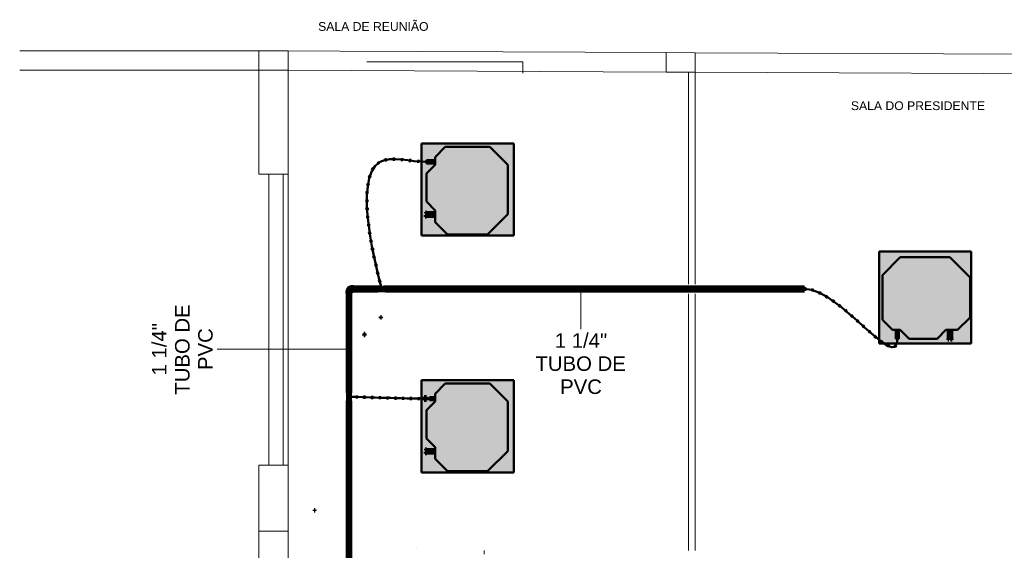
# Model space of a CAD drawing. Header units: millimetres. Extents: x -12292 to 200521, y -11012 to 10710.
# Tile 98 of 105: x -5203 to 4952, y 5239 to 10710. Entities that reach past the tile are written whole.
import ezdxf

# ---------------------------------------------------------------- set-up
doc = ezdxf.new("R2010")
doc.units = ezdxf.units.MM
doc.linetypes.add('Centro', pattern=[30, 12, -6, 6, -6])
doc.linetypes.add('Oculto 1_5', pattern=[2.2, 1.5, -0.7])
for name, color, linetype, lineweight in [('A-DETL', 90, 'Oculto 1_5', 18), ('ESQ', 7, 'Continuous', 18), ('G-ANNO-TEXT', 231, 'Continuous', 18), ('M-EQPM', 50, 'Continuous', 50), ('P-PIPE', 3, 'Continuous', 70), ('P-PIPE-CNTR', 3, 'Centro', 50), ('P-PIPE-IDEN', 2, 'Continuous', 9), ('PAREDES', 7, 'Continuous', 18), ('PEM1-Layout Superior_dwg', 8, 'Continuous', 18), ('PILAR', 7, 'Continuous', 18)]:
    doc.layers.add(name, color=color, linetype=linetype, lineweight=lineweight)
doc.styles.add('Arial_2', font='arial.ttf', dxfattribs={"height": 150})
doc.styles.add('Arial_3', font='arial.ttf', dxfattribs={"height": 90})

# ---------------------------------------------------------------- blocks, each defined once
blk = doc.blocks.new('Midea_VRF_Indoor_4-way Cassette_MI-56_71_80_Q4_DHN1-D _2nd DC_ - MI2-71Q4DHN1-V14-DRENO PAVIMENTO SUPERIOR')
at = {"layer": 'M-EQPM', "linetype": 'Oculto 1_5', "lineweight": 18}
h = blk.add_hatch(color=256, dxfattribs=at)
h.paths.add_polyline_path([(475, 464), (475, 475), (-475, 475), (-475, -475), (475, -475), (475, 282)])
h.paths.add_polyline_path([(438, 266), (438, 265), (426, 265), (426, 271), (425, 271), (425, 265), (335, 265), (335, 244), (425, 244), (425, 235), (335, 235), (335, 215), (425, 125), (425, -165), (335, -255), (335, -269), (425, -270), (425, -301), (335, -301), (335, -335), (230, -440), (-230, -440), (-415, -255), (-415, 255), (-206, 464), (206, 464), (335, 335), (335, 281), (425, 281), (425, 275), (426, 275), (426, 282), (438, 281), (438, 266)])
h.paths.add_polyline_path([(435, 235), (435, 234), (426, 235), (426, 244), (435, 244), (435, 236)])
for points in [[(425, 125), (335, 215), (335, 335), (206, 464), (-206, 464), (-415, 255), (-415, -255), (-230, -440), (230, -440), (335, -335), (335, -255), (425, -165)], [(425, 279), (425, 281), (335, 281), (335, 265), (425, 266), (425, 277)], [(425, 244), (425, 244), (335, 244), (335, 235), (425, 235), (425, 244)], [(425, -269), (335, -270), (335, -301), (425, -300), (425, -270)]]:
    blk.add_hatch(color=256, dxfattribs=at).paths.add_polyline_path(points)
at = {"layer": 'M-EQPM'}
for p, q in [((0, 475), (-475, 475)), ((-475, 475), (-475, -475)), ((-475, -475), (-475, 475)), ((-475, 475), (475, 475)), ((-206, 464), (-415, 255)), ((-415, 255), (-206, 464)), ((206, 464), (-206, 464)), ((-206, 464), (206, 464)), ((475, 475), (0, 475)), ((335, 335), (206, 464)), ((206, 464), (335, 335)), ((475, -475), (475, 475)), ((475, 475), (475, -475)), ((335, 215), (335, 335)), ((335, 335), (335, 215)), ((-415, 255), (-415, -255)), ((-415, -255), (-415, 255)), ((425, 281), (335, 281)), ((335, 265), (425, 265)), ((425, 244), (335, 244)), ((335, 235), (425, 235)), ((425, 125), (335, 215)), ((335, 215), (425, 125)), ((425, 265), (425, 281)), ((425, 235), (425, 244)), ((425, -165), (425, 125)), ((425, 125), (425, -165)), ((335, -255), (425, -165)), ((425, -165), (335, -255)), ((-415, -255), (-230, -440)), ((-230, -440), (-415, -255)), ((335, -335), (335, -255)), ((335, -255), (335, -335)), ((425, -269), (335, -269)), ((335, -301), (425, -301)), ((425, -301), (425, -269)), ((230, -440), (335, -335)), ((335, -335), (230, -440)), ((-475, -475), (475, -475)), ((475, -475), (-475, -475)), ((-230, -440), (230, -440)), ((230, -440), (-230, -440))]:
    blk.add_line(p, q, dxfattribs=at)
blk = doc.blocks.new('Midea_VRF_Indoor_4-way Cassette_MI-90_100_112_140_Q4_DHN1-D _2nd DC_ - MI2-100Q4DHN1-V15-DRENO PAVIMENTO SUPERIOR')
at = {"layer": 'M-EQPM', "linetype": 'Oculto 1_5', "lineweight": 18}
h = blk.add_hatch(color=256, dxfattribs=at)
h.paths.add_polyline_path([(-475, 475), (-475, -475), (475, -475), (475, 475), (-415, 475)])
h.paths.add_polyline_path([(-6, 464), (206, 464), (335, 335), (335, 281), (425, 281), (425, 275), (426, 275), (426, 282), (438, 281), (438, 265), (426, 265), (426, 271), (425, 271), (425, 265), (335, 265), (335, 244), (425, 244), (425, 235), (335, 235), (335, 215), (425, 125), (425, -165), (335, -255), (335, -269), (425, -269), (425, -268), (449, -269), (449, -302), (425, -301), (425, -301), (335, -301), (335, -335), (230, -440), (-230, -440), (-415, -255), (-415, 255), (-206, 464)])
h.paths.add_polyline_path([(435, 244), (435, 234), (426, 235), (426, 244)])
for points in [[(44, 464), (-206, 464), (-415, 255), (-415, -255), (-230, -440), (230, -440), (335, -335), (335, -255), (425, -165), (425, 125), (335, 215), (335, 335), (206, 464)], [(335, 281), (335, 265), (425, 266), (425, 281)], [(335, 244), (335, 235), (425, 235), (425, 244)], [(425, -269), (335, -270), (335, -301), (425, -300), (425, -270)]]:
    blk.add_hatch(color=256, dxfattribs=at).paths.add_polyline_path(points)
at = {"layer": 'M-EQPM'}
for p, q in [((0, 475), (-475, 475)), ((-475, 475), (-475, -475)), ((-475, -475), (-475, 475)), ((-475, 475), (475, 475)), ((-206, 464), (-415, 255)), ((-415, 255), (-206, 464)), ((206, 464), (-206, 464)), ((-206, 464), (206, 464)), ((475, 475), (0, 475)), ((335, 335), (206, 464)), ((206, 464), (335, 335)), ((475, -475), (475, 475)), ((475, 475), (475, -475)), ((335, 215), (335, 335)), ((335, 335), (335, 215)), ((-415, 255), (-415, -255)), ((-415, -255), (-415, 255)), ((425, 281), (335, 281)), ((335, 265), (425, 265)), ((425, 244), (335, 244)), ((335, 235), (425, 235)), ((425, 125), (335, 215)), ((335, 215), (425, 125)), ((425, 265), (425, 281)), ((425, 235), (425, 244)), ((425, -165), (425, 125)), ((425, 125), (425, -165)), ((335, -255), (425, -165)), ((425, -165), (335, -255)), ((-415, -255), (-230, -440)), ((-230, -440), (-415, -255)), ((335, -335), (335, -255)), ((335, -255), (335, -335)), ((395, -269), (335, -269)), ((335, -301), (395, -301)), ((230, -440), (335, -335)), ((335, -335), (230, -440)), ((-475, -475), (475, -475)), ((475, -475), (-475, -475)), ((-230, -440), (230, -440)), ((230, -440), (-230, -440))]:
    blk.add_line(p, q, dxfattribs=at)
blk = doc.blocks.new('Midea_VRF_Indoor_4-way Cassette_MI-90_100_112_140_Q4_DHN1-D _2nd DC_ - MI2-100Q4DHN1-917171-DRENO PAVIMENTO SUPERIOR')
at = {"layer": 'M-EQPM', "linetype": 'Oculto 1_5', "lineweight": 18}
h = blk.add_hatch(color=256, dxfattribs=at)
h.paths.add_polyline_path([(230, -475), (475, -475), (475, 475), (-475, 475), (-475, -475), (-44, -475)])
h.paths.add_polyline_path([(230, -440), (-230, -440), (-415, -255), (-415, 255), (-206, 464), (206, 464), (335, 335), (335, 281), (425, 281), (425, 275), (426, 275), (426, 282), (438, 281), (438, 265), (426, 265), (426, 271), (425, 271), (425, 265), (335, 265), (335, 244), (425, 244), (425, 235), (335, 235), (335, 215), (425, 125), (425, -165), (335, -255), (335, -269), (425, -270), (425, -301), (335, -301), (335, -335)])
h.paths.add_polyline_path([(435, 234), (426, 235), (426, 244), (435, 244), (435, 235)])
for points in [[(230, -440), (335, -335), (335, -255), (425, -165), (425, 125), (335, 215), (335, 335), (206, 464), (-206, 464), (-415, 255), (-415, -255), (-230, -440), (-44, -440)], [(335, 265), (425, 266), (425, 281), (335, 281), (335, 266)], [(414, 235), (425, 235), (425, 244), (335, 244), (335, 235)], [(425, -301), (425, -269), (335, -270), (335, -301), (414, -301)]]:
    blk.add_hatch(color=256, dxfattribs=at).paths.add_polyline_path(points)
at = {"layer": 'M-EQPM'}
for p, q in [((0, 475), (-475, 475)), ((-475, 475), (-475, -475)), ((-475, -475), (-475, 475)), ((-475, 475), (475, 475)), ((-206, 464), (-415, 255)), ((-415, 255), (-206, 464)), ((206, 464), (-206, 464)), ((-206, 464), (206, 464)), ((475, 475), (0, 475)), ((335, 335), (206, 464)), ((206, 464), (335, 335)), ((475, -475), (475, 475)), ((475, 475), (475, -475)), ((335, 215), (335, 335)), ((335, 335), (335, 215)), ((-415, 255), (-415, -255)), ((-415, -255), (-415, 255)), ((425, 281), (335, 281)), ((335, 265), (425, 265)), ((425, 244), (335, 244)), ((335, 235), (425, 235)), ((425, 125), (335, 215)), ((335, 215), (425, 125)), ((425, 265), (425, 281)), ((425, 235), (425, 244)), ((425, -165), (425, 125)), ((425, 125), (425, -165)), ((335, -255), (425, -165)), ((425, -165), (335, -255)), ((-415, -255), (-230, -440)), ((-230, -440), (-415, -255)), ((335, -335), (335, -255)), ((335, -255), (335, -335)), ((425, -269), (335, -269)), ((335, -301), (425, -301)), ((425, -301), (425, -269)), ((230, -440), (335, -335)), ((335, -335), (230, -440)), ((-475, -475), (475, -475)), ((475, -475), (-475, -475)), ((-230, -440), (230, -440)), ((230, -440), (-230, -440))]:
    blk.add_line(p, q, dxfattribs=at)
blk = doc.blocks.new('Plugue - Soldado - CU - Padrão-1120252-DRENO PAVIMENTO SUPERIOR')
at = {"layer": 'P-PIPE', "lineweight": 18}
blk.add_hatch(color=120, dxfattribs=at).paths.add_polyline_path([(24, 17), (0, 16), (0, -17), (24, -16), (24, 16)])
at = {"layer": 'P-PIPE', "color": 4}
for p, q in [((24, 17), (0, 17)), ((0, 17), (0, -17)), ((24, -17), (24, 17)), ((0, -17), (24, -17))]:
    blk.add_line(p, q, dxfattribs=at)
blk = doc.blocks.new('PEM1-Layout Superior_dwg-964791-DRENO PAVIMENTO SUPERIOR')
at = {"lineweight": 18}
for p, q in [((31529, 64342), (31529, 61697)), ((31599, 64342), (31599, 61697)), ((29422, 61697), (29422, 61657))]:
    blk.add_line(p, q, dxfattribs=at)
at = {"lineweight": 18, "flags": 128}
for points in [[(28211, 66734), (29823, 66734), (29823, 66615)], [(31529, 66627), (31529, 65014), (31529, 64442)], [(31599, 66627), (31599, 65014), (31599, 64442)]]:
    blk.add_lwpolyline(points, dxfattribs=at)
at = {"layer": 'ESQ'}
for p, q in [((27350, 65576), (27350, 62576)), ((27400, 65576), (27400, 62576)), ((28722, 61727), (28722, 61727)), ((28722, 61727), (28722, 61727))]:
    blk.add_line(p, q, dxfattribs=at)
at = {"layer": 'PAREDES'}
for p, q in [((27100, 66846), (24632, 66846)), ((31600, 66827), (35760, 66809)), ((24632, 66646), (27100, 66646)), ((31299, 66628), (27400, 66646)), ((27200, 65576), (27200, 62576))]:
    blk.add_line(p, q, dxfattribs=at)
at = {"layer": 'PAREDES', "flags": 128}
for points in [[(31300, 66828), (27100, 66847), (27100, 65576), (27400, 65576), (27400, 66646)], [(31599, 66627), (36059, 66608), (36059, 65937), (36209, 65937), (36209, 66607), (37712, 66607)], [(27100, 61896), (27100, 62556), (27100, 62576), (27400, 62576), (27400, 61896)]]:
    blk.add_lwpolyline(points, dxfattribs=at)
at = {"layer": 'PILAR', "flags": 128}
for points in [[(27100, 66846), (27400, 66846), (27400, 66646), (27100, 66646)], [(31300, 66828), (31600, 66827), (31599, 66627), (31299, 66628)], [(27100, 61896), (27400, 61896), (27400, 61596), (27100, 61596)]]:
    blk.add_lwpolyline(points, close=True, dxfattribs=at)
blk = doc.blocks.new('Cotovelo - PVC - CW - Padrão-V23-DRENO PAVIMENTO SUPERIOR')
at = {"layer": 'P-PIPE', "lineweight": 18}
h = blk.add_hatch(color=120, dxfattribs=at)
h.paths.add_polyline_path([(-1784, 7952), (-1784, 7953), (-1788, 7952), (-1784, 7952)])
h.paths.add_polyline_path([(-1803, 7911), (-1787, 7911), (-1786, 7914), (-1786, 7914), (-1784, 7915), (-1784, 7944), (-1784, 7952), (-1794, 7952), (-1805, 7947), (-1807, 7945), (-1811, 7942), (-1817, 7936), (-1821, 7930), (-1825, 7918), (-1825, 7911), (-1806, 7911)])
h = blk.add_hatch(color=120, dxfattribs=at)
h.paths.add_polyline_path([(-1825, 7913), (-1825, 7917), (-1825, 7916)])
h.paths.add_polyline_path([(-1815, 7939), (-1815, 7939), (-1813, 7940)])
h.paths.add_polyline_path([(-1805, 7948), (-1793, 7952), (-1794, 7952), (-1804, 7948)])
for points in [[(-1767, 7913), (-1767, 7944), (-1767, 7955), (-1784, 7955), (-1784, 7944), (-1784, 7913), (-1767, 7913)], [(-1762, 7911), (-1762, 7911), (-1762, 7917), (-1762, 7957), (-1767, 7957), (-1767, 7945), (-1767, 7911)], [(-1807, 7889), (-1783, 7889), (-1783, 7894), (-1795, 7894), (-1830, 7894), (-1830, 7889), (-1823, 7889), (-1813, 7889)], [(-1762, 7911), (-1762, 7918), (-1762, 7911)]]:
    blk.add_hatch(color=120, dxfattribs=at).paths.add_polyline_path(points)
h = blk.add_hatch(color=120, dxfattribs=at)
h.paths.add_polyline_path([(-1812, 7911), (-1828, 7911), (-1827, 7894), (-1812, 7894)])
h.paths.add_polyline_path([(-1807, 7894), (-1785, 7894), (-1785, 7911), (-1796, 7911), (-1812, 7911), (-1812, 7894), (-1807, 7894)])
at = {"layer": 'A-DETL', "color": 120, "linetype": 'Continuous'}
for start_param, end_param in [(4.722388, 5.769586), (3.675191, 4.460589)]:
    blk.add_ellipse((-1762, 7934), major_axis=(0, 23.3), ratio=0.01, start_param=start_param, end_param=end_param, dxfattribs=at)
at = {"layer": 'P-PIPE', "color": 4}
for p, q in [((-1767, 7955), (-1784, 7955)), ((-1762, 7957), (-1767, 7957)), ((-1830, 7894), (-1830, 7889)), ((-1828, 7911), (-1828, 7894)), ((-1785, 7894), (-1785, 7911)), ((-1784, 7913), (-1767, 7913)), ((-1783, 7889), (-1783, 7894)), ((-1767, 7911), (-1762, 7911))]:
    blk.add_line(p, q, dxfattribs=at)
at = {"layer": 'P-PIPE', "color": 4, "flags": 128}
for points in [[(-1813, 7941), (-1815, 7940), (-1816, 7938), (-1817, 7937), (-1818, 7936), (-1819, 7934), (-1820, 7933), (-1821, 7931), (-1821, 7930), (-1822, 7928), (-1823, 7927), (-1823, 7925), (-1824, 7924), (-1824, 7922), (-1825, 7920), (-1825, 7919), (-1825, 7917), (-1826, 7915), (-1826, 7914), (-1826, 7912), (-1826, 7911)], [(-1784, 7953), (-1785, 7953), (-1787, 7953), (-1789, 7953), (-1790, 7953), (-1792, 7952), (-1794, 7952), (-1795, 7952), (-1797, 7951), (-1798, 7951), (-1800, 7950), (-1802, 7949), (-1803, 7948), (-1805, 7948), (-1806, 7947), (-1807, 7946), (-1809, 7945), (-1810, 7944), (-1811, 7943), (-1813, 7942), (-1813, 7941)], [(-1787, 7911), (-1787, 7911), (-1787, 7911), (-1787, 7911), (-1787, 7912), (-1787, 7912), (-1787, 7912), (-1787, 7912), (-1787, 7912), (-1787, 7912), (-1787, 7912), (-1787, 7913), (-1787, 7913), (-1787, 7913), (-1787, 7913), (-1787, 7913), (-1787, 7913), (-1786, 7913), (-1786, 7913), (-1786, 7914), (-1786, 7914)], [(-1786, 7914), (-1786, 7914), (-1786, 7914), (-1786, 7914), (-1786, 7914), (-1786, 7914), (-1785, 7914), (-1785, 7914), (-1785, 7914), (-1785, 7914), (-1785, 7914), (-1785, 7914), (-1785, 7915), (-1785, 7915), (-1784, 7915), (-1784, 7915), (-1784, 7915), (-1784, 7915), (-1784, 7915), (-1784, 7915), (-1784, 7915)]]:
    blk.add_lwpolyline(points, dxfattribs=at)
at = {"layer": 'P-PIPE', "color": 4}
for centre, major_axis, start_param, end_param in [((-1784, 7934), (0, 21.2), 0.009999, 3.151592), ((-1767, 7934), (0, 23.3), 0.009999, 3.151592), ((-1762, 7934), (0, 23.3), 0.009999, 3.151592), ((-1762, 7934), (0, 23.3), 5.769586, 6.283185), ((-1807, 7894), (23.3, 0), 2.730986, 3.131593), ((-1807, 7894), (23.3, 0), 3.131593, 6.273186), ((-1807, 7889), (23.3, 0), 3.131593, 6.273186), ((-1807, 7911), (21.2, 0), 3.131593, 6.273186), ((-1807, 7911), (21.2, 0), 2.728317, 3.131593), ((-1807, 7894), (21.2, 0), 3.131593, 3.141593), ((-1807, 7894), (21.2, 0), 3.393393, 3.655192), ((-1807, 7911), (19.3, 0), 3.131593, 3.480659), ((-1807, 7911), (19.2, 0), 5.92412, 6.273186), ((-1807, 7894), (21.2, 0), 5.749587, 6.273186), ((-1807, 7911), (21.2, 0), 0.2518, 0.409623), ((-1807, 7894), (23.3, 0), 0, 0.411892), ((-1762, 7934), (0, 23.3), 3.151592, 3.675191)]:
    blk.add_ellipse(centre, major_axis=major_axis, ratio=0.01, start_param=start_param, end_param=end_param, dxfattribs=at)

msp = doc.modelspace()

# ---------------------------------------------------------------- hatches: boundary and pattern name
at = {"layer": 'P-PIPE'}
for color, points in [(4, [(-1009, 8677), (-1009, 8694), (-1021, 8694), (-1021, 8677)]), (4, [(-1009, 8715), (-1009, 8725), (-1018, 8724), (-1018, 8715)]), (4, [(-1008, 8684), (-1008, 8688), (-1009, 8688), (-1009, 8684)]), (130, [(-1510, 7934), (-1491, 7934), (-1491, 7951), (-1510, 7950), (-1510, 7938)]), (4, [(-1510, 7917), (-1510, 7922), (-1510, 7919)]), (130, [(-1491, 7934), (-1448, 7934), (-1448, 7950), (-1491, 7949), (-1491, 7934)]), (130, [(-1448, 7934), (-1429, 7934), (-1429, 7951), (-1448, 7950), (-1448, 7934), (-1429, 7938)]), (130, [(-1429, 7917), (-1429, 7934), (-1448, 7934), (-1448, 7917), (-1429, 7917)]), (130, [(-1429, 7934), (2893, 7934), (2893, 7954), (-1429, 7953), (-1429, 7939)]), (130, [(2893, 7914), (2893, 7924), (2893, 7934), (-1429, 7934), (-1429, 7914), (2581, 7914)]), (4, [(2893, 7917), (2893, 7924), (2893, 7929)]), (130, [(-1807, 6862), (-1807, 7889), (-1827, 7889), (-1826, 6862), (-1812, 6862)]), (130, [(-1807, 6862), (-1787, 6862), (-1787, 7889), (-1807, 7889), (-1807, 7265)]), (4, [(-1471, 7635), (-1471, 7645), (-1480, 7645), (-1480, 7635)]), (4, [(-1653, 7457), (-1652, 7457), (-1652, 7473), (-1653, 7473), (-1653, 7460)]), (4, [(-1652, 7455), (-1639, 7455), (-1639, 7475), (-1652, 7475), (-1652, 7455)]), (4, [(4374, 7411), (4379, 7411), (4378, 7420), (4369, 7420), (4369, 7411), (4373, 7411)]), (4, [(4416, 7409), (4416, 7409), (4416, 7420), (4399, 7420), (4400, 7409), (4415, 7409)]), (4, [(4408, 7420), (4410, 7420), (4410, 7421), (4406, 7421), (4406, 7420)]), (130, [(-1807, 6843), (-1807, 6843), (-1807, 6862), (-1823, 6862), (-1823, 6843), (-1811, 6843)]), (130, [(-1807, 6800), (-1807, 6843), (-1823, 6843), (-1822, 6800), (-1811, 6800)]), (130, [(-1807, 6843), (-1790, 6843), (-1790, 6862), (-1807, 6862), (-1807, 6843)]), (130, [(-1807, 6800), (-1791, 6800), (-1791, 6843), (-1807, 6843), (-1807, 6822)]), (130, [(-1791, 6817), (-1790, 6818), (-1790, 6822), (-1791, 6822), (-1791, 6818)]), (130, [(-1807, 979), (-1807, 6781), (-1827, 6781), (-1826, 979), (-1812, 979)]), (130, [(-1807, 6781), (-1790, 6781), (-1790, 6800), (-1807, 6800), (-1807, 6781)]), (130, [(-1807, 979), (-1787, 979), (-1787, 6781), (-1807, 6781), (-1807, 1061)]), (4, [(-1021, 6236), (-1009, 6236), (-1009, 6253), (-1021, 6253), (-1021, 6236)]), (4, [(-1009, 6273), (-1009, 6284), (-1018, 6283), (-1018, 6273)]), (4, [(-1009, 6243), (-1008, 6243), (-1008, 6247), (-1009, 6247), (-1009, 6245)]), (4, [(-2165, 5647), (-2155, 5647), (-2156, 5656), (-2165, 5656)])]:
    msp.add_hatch(color=color, dxfattribs=at).paths.add_polyline_path(points)
h = msp.add_hatch(color=130, dxfattribs=at)
h.paths.add_polyline_path([(-1762, 7948), (-1762, 7948), (-1598, 7945)])
h.paths.add_polyline_path([(-1762, 7939), (-1762, 7939), (-1545, 7935)])
h.paths.add_polyline_path([(-1762, 7934), (-1510, 7934), (-1510, 7954), (-1762, 7953), (-1762, 7939)])
h = msp.add_hatch(color=130, dxfattribs=at)
h.paths.add_polyline_path([(-1545, 7914), (-1510, 7915), (-1510, 7934), (-1762, 7934), (-1762, 7914)])
h.paths.add_polyline_path([(-1762, 7920), (-1762, 7920), (-1545, 7920)])
h.paths.add_polyline_path([(-1762, 7924), (-1762, 7924), (-1545, 7924)])
h = msp.add_hatch(color=130, dxfattribs=at)
h.paths.add_polyline_path([(-1491, 7917), (-1491, 7918), (-1491, 7917)])
h.paths.add_polyline_path([(-1510, 7917), (-1491, 7918), (-1491, 7934), (-1510, 7934), (-1510, 7918)])
h = msp.add_hatch(color=130, dxfattribs=at)
h.paths.add_polyline_path([(-1469, 7918), (-1448, 7919), (-1448, 7934), (-1491, 7934), (-1491, 7918)])
h.paths.add_polyline_path([(-1491, 7920), (-1491, 7920), (-1448, 7920)])
h.paths.add_polyline_path([(-1491, 7930), (-1491, 7930), (-1448, 7930)])
h = msp.add_hatch(color=130, dxfattribs=at)
h.paths.add_polyline_path([(-1469, 7917), (-1469, 7918), (-1469, 7917)])
h.paths.add_polyline_path([(-1464, 7950), (-1465, 7950), (-1469, 7951), (-1469, 7950), (-1464, 7950)])
h = msp.add_hatch(color=130, dxfattribs=at)
h.paths.add_polyline_path([(-1815, 6800), (-1823, 6800), (-1823, 6781), (-1815, 6781)])
h.paths.add_polyline_path([(-1807, 6781), (-1807, 6800), (-1815, 6800), (-1815, 6781), (-1811, 6781)])

# ---------------------------------------------------------------- linework, layer by layer
at = {"layer": 'A-DETL', "color": 120, "linetype": 'Continuous'}
for p, q in [((-1469, 7918), (-1469, 7950)), ((-1791, 6822), (-1823, 6822))]:
    msp.add_line(p, q, dxfattribs=at)
for centre, major_axis, start_param, end_param in [((-1762, 7934), (0, 20), 0.785398, 0.954696), ((-1762, 7934), (0, 20), 2.212278, 2.356194), ((-1510, 7934), (0, 20), 4.712389, 5.759587), ((-1510, 7934), (0, 16.7), 0.785398, 0.920431), ((-1510, 7934), (0, 20), 3.665191, 4.712389), ((-1510, 7934), (0, 16.7), 2.221162, 2.356194), ((-1429, 7934), (0, 16.7), 0, 0.920431), ((-1429, 7934), (0, 16.7), 4.712389, 6.021386), ((-1429, 7934), (0, 16.7), 3.403392, 4.712389), ((-1429, 7934), (0, 16.7), 2.221162, 3.141593), ((-1807, 7889), (20, 0), 3.141593, 4.070881), ((-1807, 7889), (20, 0), 1.570796, 2.879793), ((-1807, 7889), (20, 0), 0.261799, 1.570796), ((-1807, 7889), (20, 0), 5.328516, 6.283185), ((-1807, 6862), (16.7, 0), 1.570796, 2.879793), ((-1807, 6862), (16.7, 0), 3.141593, 4.062023), ((-1807, 6862), (16.7, 0), 0.261799, 1.570796), ((-1807, 6862), (16.7, 0), 5.362755, 6.283185), ((-1807, 6781), (20, 0), 1.570796, 2.617994), ((-1807, 6781), (16.7, 0), 3.926991, 4.062023), ((-1807, 6781), (20, 0), 0.523599, 1.570796), ((-1807, 6781), (16.7, 0), 5.362755, 5.497787)]:
    msp.add_ellipse(centre, major_axis=major_axis, ratio=0.01, start_param=start_param, end_param=end_param, dxfattribs=at)
for points in [[(-1472, 7949), (-1470, 7939), (-1468, 7934), (-1469, 7934)], [(-1791, 6822), (-1801, 6822), (-1807, 6822), (-1807, 6822)]]:
    msp.add_open_spline(points, degree=3, dxfattribs=at)
at = {"layer": 'P-PIPE', "color": 130, "lineweight": 50}
for p, q in [((-1495, 9220), (-1513, 9246)), ((-1424, 9249), (-1430, 9281)), ((-1343, 9256), (-1343, 9288)), ((-1261, 9252), (-1258, 9283)), ((-1178, 9242), (-1174, 9274)), ((-1094, 9233), (-1091, 9265)), ((-1546, 9162), (-1573, 9178)), ((-1578, 9088), (-1608, 9098)), ((-1595, 9009), (-1627, 9014)), ((-1606, 8844), (-1638, 8843)), ((-1604, 8927), (-1636, 8929)), ((-1603, 8760), (-1635, 8759)), ((-1597, 8677), (-1629, 8674)), ((-1588, 8594), (-1620, 8590)), ((-1577, 8511), (-1609, 8506)), ((-1564, 8429), (-1595, 8423)), ((-1548, 8346), (-1580, 8340)), ((-1532, 8264), (-1563, 8258)), ((-1514, 8182), (-1545, 8175)), ((-1495, 8101), (-1526, 8093)), ((-1474, 8019), (-1505, 8011)), ((2893, 7918), (2893, 7950)), ((2969, 7906), (2978, 7937)), ((3042, 7878), (3056, 7907)), ((3112, 7840), (3129, 7867)), ((3179, 7795), (3197, 7822)), ((3244, 7747), (3263, 7773)), ((3306, 7697), (3327, 7721)), ((3368, 7644), (3389, 7668)), ((3429, 7591), (3450, 7614)), ((3489, 7536), (3511, 7560)), ((3550, 7482), (3571, 7506)), ((3612, 7428), (3632, 7453)), ((3676, 7377), (3695, 7403)), ((3747, 7332), (3761, 7361)), ((3841, 7333), (3818, 7355)), ((-1727, 6804), (-1726, 6836)), ((-1647, 6802), (-1646, 6834)), ((-1568, 6799), (-1567, 6831)), ((-1488, 6797), (-1487, 6829)), ((-1408, 6794), (-1407, 6826)), ((-1328, 6792), (-1327, 6824)), ((-1248, 6790), (-1248, 6822)), ((-1168, 6789), (-1168, 6821)), ((-1089, 6787), (-1088, 6819))]:
    msp.add_line(p, q, dxfattribs=at)
at = {"layer": 'P-PIPE', "color": 4}
for p, q in [((-1009, 8694), (-1021, 8694)), ((-1021, 8694), (-1021, 8677)), ((-1021, 8677), (-1009, 8677)), ((-1009, 8725), (-1018, 8725)), ((-1018, 8725), (-1018, 8725)), ((-1018, 8725), (-1018, 8714)), ((-1018, 8715), (-1018, 8714)), ((-1018, 8714), (-1009, 8714)), ((-1009, 8725), (-1009, 8714)), ((-1009, 8725), (-1009, 8725)), ((-1008, 8724), (-1009, 8724)), ((-1009, 8715), (-1008, 8715)), ((-1009, 8715), (-1009, 8714)), ((-1008, 8694), (-1009, 8694)), ((-1009, 8694), (-1009, 8677)), ((-1009, 8678), (-1008, 8678)), ((-1510, 7954), (-1762, 7954)), ((-1491, 7951), (-1510, 7951)), ((-1448, 7950), (-1491, 7950)), ((-1469, 7951), (-1469, 7951)), ((-1469, 7950), (-1469, 7950)), ((-1429, 7951), (-1448, 7951)), ((2893, 7954), (-1429, 7954)), ((-1827, 7889), (-1827, 6862)), ((-1787, 6862), (-1787, 7889)), ((-1762, 7914), (-1510, 7914)), ((-1510, 7917), (-1491, 7917)), ((-1491, 7918), (-1448, 7918)), ((-1469, 7918), (-1469, 7918)), ((-1469, 7917), (-1469, 7917)), ((-1448, 7917), (-1429, 7917)), ((-1429, 7914), (2893, 7914)), ((-1480, 7646), (-1481, 7646)), ((-1481, 7634), (-1480, 7634)), ((-1471, 7645), (-1480, 7645)), ((-1480, 7635), (-1471, 7635)), ((-1652, 7476), (-1653, 7476)), ((-1653, 7476), (-1653, 7473)), ((-1653, 7476), (-1653, 7454)), ((-1653, 7457), (-1653, 7454)), ((-1653, 7454), (-1652, 7454)), ((-1652, 7476), (-1652, 7454)), ((-1652, 7476), (-1652, 7476)), ((-1639, 7475), (-1652, 7475)), ((-1652, 7473), (-1652, 7475)), ((-1652, 7455), (-1652, 7457)), ((-1652, 7455), (-1639, 7455)), ((-1652, 7455), (-1652, 7454)), ((-1639, 7455), (-1639, 7475)), ((4369, 7421), (4369, 7420)), ((4369, 7420), (4369, 7411)), ((4369, 7420), (4379, 7420)), ((4369, 7420), (4369, 7420)), ((4379, 7420), (4379, 7421)), ((4379, 7411), (4379, 7420)), ((4379, 7420), (4379, 7420)), ((4399, 7420), (4399, 7409)), ((4399, 7420), (4416, 7420)), ((4400, 7421), (4400, 7420)), ((4416, 7420), (4416, 7421)), ((4416, 7409), (4416, 7420)), ((4369, 7411), (4369, 7411)), ((4369, 7411), (4379, 7411)), ((4379, 7411), (4379, 7411)), ((4399, 7409), (4416, 7409)), ((-1823, 6862), (-1823, 6843)), ((-1823, 6843), (-1823, 6800)), ((-1823, 6822), (-1823, 6822)), ((-1823, 6822), (-1823, 6822)), ((-1791, 6800), (-1791, 6843)), ((-1791, 6822), (-1791, 6822)), ((-1790, 6843), (-1790, 6862)), ((-1790, 6822), (-1790, 6822)), ((-1827, 6781), (-1827, 979)), ((-1823, 6800), (-1823, 6781)), ((-1790, 6781), (-1790, 6800)), ((-1787, 979), (-1787, 6781)), ((-1009, 6253), (-1021, 6253)), ((-1021, 6253), (-1021, 6236)), ((-1021, 6236), (-1009, 6236)), ((-1009, 6284), (-1018, 6284)), ((-1018, 6284), (-1018, 6284)), ((-1018, 6284), (-1018, 6273)), ((-1018, 6273), (-1009, 6273)), ((-1018, 6273), (-1018, 6273)), ((-1009, 6284), (-1009, 6273)), ((-1009, 6284), (-1009, 6284)), ((-1008, 6283), (-1009, 6283)), ((-1009, 6274), (-1008, 6274)), ((-1009, 6273), (-1009, 6273)), ((-1008, 6253), (-1009, 6253)), ((-1009, 6253), (-1009, 6236)), ((-1009, 6237), (-1008, 6237)), ((-2166, 5657), (-2166, 5656)), ((-2154, 5657), (-2166, 5657)), ((-2154, 5657), (-2166, 5657)), ((-2166, 5656), (-2166, 5656)), ((-2154, 5656), (-2166, 5656)), ((-2165, 5656), (-2165, 5647)), ((-2165, 5656), (-2155, 5656)), ((-2165, 5656), (-2165, 5656)), ((-2165, 5647), (-2165, 5647)), ((-2165, 5647), (-2155, 5647)), ((-2155, 5647), (-2155, 5656)), ((-2155, 5656), (-2155, 5656)), ((-2154, 5656), (-2155, 5656)), ((-2155, 5647), (-2155, 5647)), ((-2154, 5656), (-2154, 5657))]:
    msp.add_line(p, q, dxfattribs=at)
for centre, major_axis, ratio, start_param, end_param in [((-1762, 7934), (0, 20), 0.01, 0, 0.785398), ((-1510, 7934), (0, 20), 0.01, 0, 1.570796), ((-1510, 7934), (0, 20), 0.01, 5.759587, 6.021386), ((-1510, 7934), (0, 16.7), 0.01, 0, 0.785398), ((-1510, 7934), (0, 20), 0.01, 1.570796, 3.141593), ((-1510, 7934), (0, 16.7), 0.01, 2.356194, 3.141593), ((-1491, 7934), (0, 16.7), 0.01, 0, 1.570796), ((-1491, 7934), (0, 16.7), 0.01, 1.570796, 3.141593), ((-1469, 7934), (0, 16.7), 0.99995, 6.021386, 6.544985), ((-1448, 7934), (0, 16.7), 0.01, 0, 1.570796), ((-1448, 7934), (0, 16.7), 0.01, 1.570796, 3.141593), ((-1429, 7934), (0, 20), 0.01, 0, 1.570796), ((-1429, 7934), (0, 20), 0.01, 1.570796, 3.141593), ((2893, 7934), (0, 20), 0.01, 0, 1.570796), ((2893, 7934), (0, 20), 0.01, 4.712389, 6.021386), ((2893, 7934), (0, 20), 0.01, 1.570796, 3.141593), ((2893, 7934), (0, 20), 0.01, 3.403392, 4.712389), ((-1762, 7934), (0, 20), 0.01, 2.356194, 3.141593), ((-1510, 7934), (0, 20), 0.01, 3.403392, 3.665191), ((-1469, 7934), (0, 16.7), 0.99995, 2.879793, 3.403392), ((-1481, 7640), (0, 6.25), 0.000011, 0, 3.141593), ((-1481, 7640), (0, 6.25), 0.000011, 3.141593, 6.283185), ((-1480, 7640), (0, 6.25), 0.000011, 3.141593, 6.283185), ((-1480, 7640), (0, 6.25), 0.000011, 0, 0.523599), ((-1480, 7640), (0, 5.26), 0.000011, 3.141593, 6.283185), ((-1480, 7640), (0, 5.26), 0.000011, 0, 0.261799), ((-1480, 7640), (0, 5.26), 0.000011, 2.879793, 3.141593), ((-1480, 7640), (0, 6.25), 0.000011, 2.617994, 3.141593), ((-1471, 7640), (0, 5.26), 0.000011, 3.141593, 6.283185), ((-1471, 7640), (0, 5.26), 0.000011, 0, 0.261799), ((-1471, 7640), (0, 5.26), 0.000011, 2.879793, 3.141593), ((-1807, 6862), (20, 0), 0.01, 3.141593, 4.712389), ((-1807, 6843), (16.7, 0), 0.01, 3.141593, 4.712389), ((-1807, 6822), (16.7, 0), 0.99995, 2.879793, 3.403392), ((-1807, 6862), (-20, 0), 0.01, 1.570796, 3.141593), ((-1807, 6843), (-16.7, 0), 0.01, 1.570796, 3.141593), ((-1807, 6822), (16.7, 0), 0.99995, 6.021386, 6.544985), ((-1807, 6781), (20, 0), 0.01, 3.141593, 4.712389), ((-1807, 6781), (20, 0), 0.01, 2.617994, 2.879793), ((-1807, 6800), (16.7, 0), 0.01, 3.141593, 4.712389), ((-1807, 6781), (16.7, 0), 0.01, 3.141593, 3.926991), ((-1807, 6800), (16.7, 0), 0.01, 4.712389, 6.283185), ((-1807, 6781), (20, 0), 0.01, 4.712389, 6.283185), ((-1807, 6781), (-16.7, 0), 0.01, 2.356194, 3.141593), ((-1807, 6781), (20, 0), 0.01, 0.261799, 0.523599)]:
    msp.add_ellipse(centre, major_axis=major_axis, ratio=ratio, start_param=start_param, end_param=end_param, dxfattribs=at)
at = {"layer": 'P-PIPE-CNTR', "color": 130, "linetype": 'Continuous'}
for p, q in [((-1008, 8686), (-1021, 8686)), ((-1008, 8720), (-1018, 8720)), ((-1767, 7934), (-1784, 7934)), ((-1762, 7934), (-1767, 7934)), ((-1510, 7934), (-1762, 7934)), ((-1510, 7934), (-1429, 7934)), ((-1469, 7934), (-1469, 7934)), ((2893, 7934), (-1429, 7934)), ((-1807, 7911), (-1807, 7894)), ((-1807, 7894), (-1807, 7889)), ((-1807, 7889), (-1807, 6862)), ((-1471, 7640), (-1481, 7640)), ((-1639, 7465), (-1653, 7465)), ((4374, 7421), (4374, 7411)), ((4408, 7421), (4408, 7409)), ((-1807, 6781), (-1807, 6862)), ((-1807, 6822), (-1807, 6822)), ((-1807, 6781), (-1807, 979)), ((-1008, 6803), (-1033, 6803)), ((-1008, 6245), (-1021, 6245)), ((-1008, 6278), (-1018, 6278)), ((-2160, 5647), (-2160, 5657))]:
    msp.add_line(p, q, dxfattribs=at)
msp.add_ellipse((-1784, 7911), major_axis=(-16.3, 16.3), ratio=0.9999, start_param=5.497837, end_param=7.068533, dxfattribs=at)
msp.add_open_spline([(-1008, 9244), (-1168, 9244), (-1890, 9471), (-1507, 8082), (-1472, 7949)], degree=3, knots=[0, 0, 0, 0, 1.567221, 5.582084, 5.582084, 5.582084, 5.582084], dxfattribs=at)
for points in [[(3850, 7421), (3850, 7056), (3258, 7934), (2893, 7934)], [(-1058, 6803), (-1306, 6805), (-1707, 6821), (-1791, 6822)]]:
    msp.add_open_spline(points, degree=3, dxfattribs=at)
at = {"layer": 'P-PIPE-IDEN'}
for p, q in [((586, 7934), (586, 7518)), ((-1807, 7312), (-3165, 7312))]:
    msp.add_line(p, q, dxfattribs=at)

# ---------------------------------------------------------------- block references
at = {"layer": 'A-DETL', "color": 120, "linetype": 'Continuous'}
msp.add_blockref('Cotovelo - PVC - CW - Padrão-V23-DRENO PAVIMENTO SUPERIOR', (0, 0), dxfattribs=at)
at = {"layer": 'M-EQPM'}
for name, p, rotation in [('Midea_VRF_Indoor_4-way Cassette_MI-90_100_112_140_Q4_DHN1-D _2nd DC_ - MI2-100Q4DHN1-917171-DRENO PAVIMENTO SUPERIOR', (-583, 8959), 180), ('Midea_VRF_Indoor_4-way Cassette_MI-56_71_80_Q4_DHN1-D _2nd DC_ - MI2-71Q4DHN1-V14-DRENO PAVIMENTO SUPERIOR', (4135, 7846), 269.9999999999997), ('Midea_VRF_Indoor_4-way Cassette_MI-90_100_112_140_Q4_DHN1-D _2nd DC_ - MI2-100Q4DHN1-V15-DRENO PAVIMENTO SUPERIOR', (-583, 6518), 180)]:
    msp.add_blockref(name, p, dxfattribs=dict(at, rotation=rotation))
at = {"layer": 'P-PIPE', "color": 4, "rotation": 180}
msp.add_blockref('Plugue - Soldado - CU - Padrão-1120252-DRENO PAVIMENTO SUPERIOR', (-1008, 6803), dxfattribs=at)
at = {"layer": 'PEM1-Layout Superior_dwg', "color": 7}
msp.add_blockref('PEM1-Layout Superior_dwg-964791-DRENO PAVIMENTO SUPERIOR', (-29835, -56458), dxfattribs=at)

# ---------------------------------------------------------------- texts
at = {"layer": 'G-ANNO-TEXT', "color": 1, "lineweight": 9, "char_height": 90, "attachment_point": 1, "style": 'Arial_3'}
for s, insert, width in [('SALA DE REUNIÃO', (-2125, 10685), 1385.32), ('SALA DO PRESIDENTE', (3370, 9868), 1678.73)]:
    msp.add_mtext(s, dxfattribs=dict(at, insert=insert, width=width))

# ---------------------------------------------------------------- next in the draw order: texts
at = {"layer": 'P-PIPE-IDEN', "char_height": 150, "attachment_point": 1, "rotation": 90, "style": 'Arial_2', "bg_fill": 3, "box_fill_scale": 1.25, "bg_fill_color": 256, "bg_fill_true_color": 13158600, "bg_fill_transparency": 0}
for s, insert, width in [('1 1/4"', (-3839, 7042), 654.18), ('PVC', (-3363, 7098), 519.49)]:
    msp.add_mtext(s, dxfattribs=dict(at, insert=insert, width=width))
at = {"layer": 'P-PIPE-IDEN', "char_height": 150, "attachment_point": 1, "style": 'Arial_2', "bg_fill": 3, "box_fill_scale": 1.25, "bg_fill_color": 256, "bg_fill_true_color": 13158600, "bg_fill_transparency": 0}
for s, insert, width in [('1 1/4"', (316, 7477), 654.18), ('PVC', (371, 7001), 519.49)]:
    msp.add_mtext(s, dxfattribs=dict(at, insert=insert, width=width))

# ---------------------------------------------------------------- next in the draw order: texts
at = {"layer": 'P-PIPE-IDEN', "insert": (-3601, 6844), "char_height": 150, "width": 1130.38, "attachment_point": 1, "rotation": 90, "style": 'Arial_2', "bg_fill": 3, "box_fill_scale": 1.25, "bg_fill_color": 256, "bg_fill_true_color": 13158600, "bg_fill_transparency": 0}
msp.add_mtext('TUBO DE', dxfattribs=at)
at = {"layer": 'P-PIPE-IDEN', "insert": (117, 7239), "char_height": 150, "width": 1130.38, "attachment_point": 1, "style": 'Arial_2', "bg_fill": 3, "box_fill_scale": 1.25, "bg_fill_color": 256, "bg_fill_true_color": 13158600, "bg_fill_transparency": 0}
msp.add_mtext('TUBO DE', dxfattribs=at)

doc.saveas('drawing.dxf')
